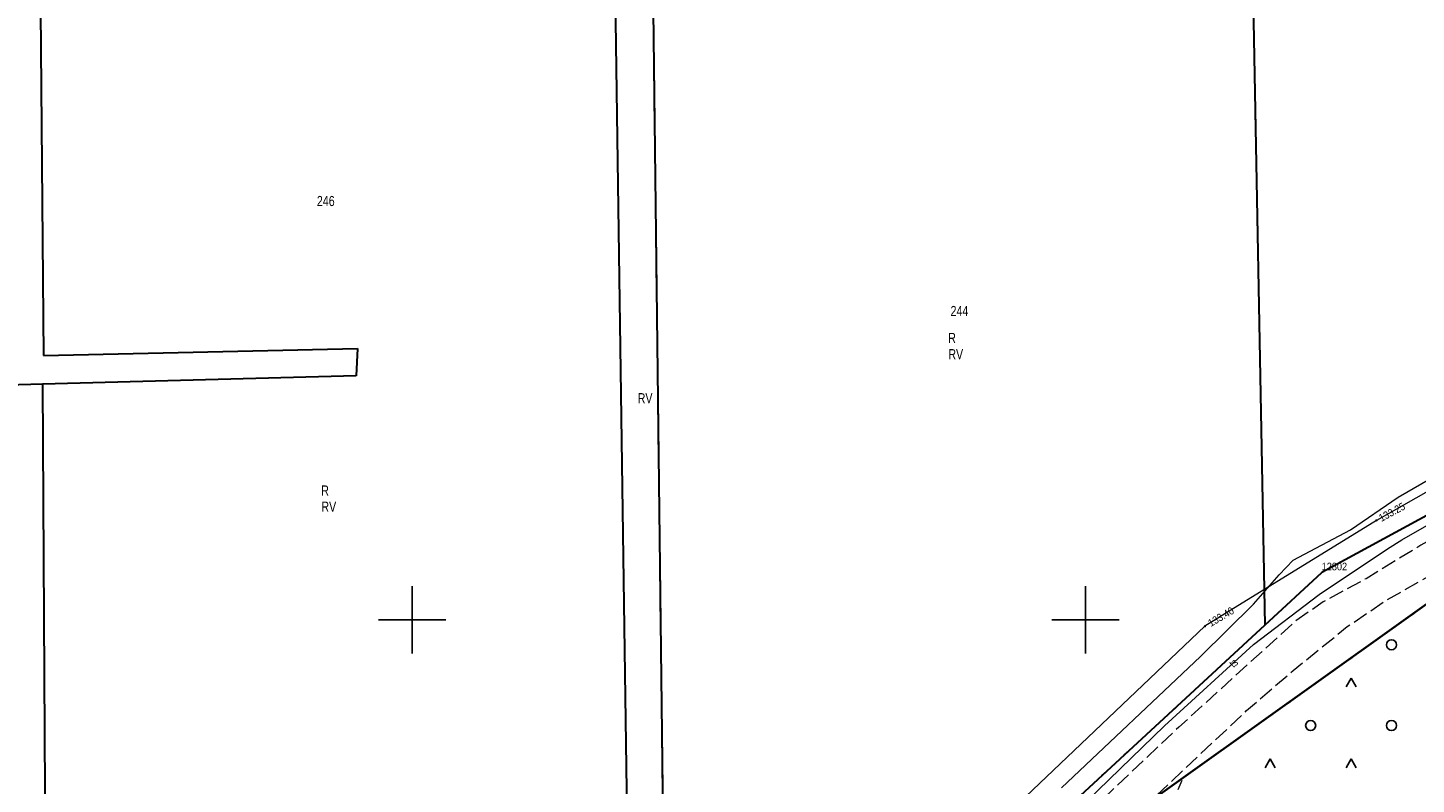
# Model space of a CAD drawing. Header units: metres. Extents: x 5548743 to 5556416, y 5707500 to 5714000.
# Tile 44 of 203: x 5551743 to 5551949, y 5711476 to 5711588. Entities that reach past the tile are written whole.
import ezdxf
from ezdxf.enums import TextEntityAlignment as Align

# ---------------------------------------------------------------- set-up
doc = ezdxf.new("R2010")
doc.units = ezdxf.units.M
doc.header["$MEASUREMENT"] = 0
for name, pattern in [('1.5_0.75', [2.25, 1.5, -0.75]), ('2.25_0.75', [3, 2.25, -0.75]), ('219-1000', [0])]:
    doc.linetypes.add(name, pattern=pattern)
doc.layers.get('0').update_dxf_attribs({"color": 2, "linetype": 'CONTINUOUS', "lineweight": 5})
for name, color, linetype in [('203-punkt graniczny-Atr104', 7, 'CONTINUOUS'), ('209-oznaczenie konturu klasyfikacyjnego', 7, 'CONTINUOUS'), ('210-oznaczenie konturu użytku gruntowego', 7, 'CONTINUOUS'), ('211-numer działki ewidencyjnej', 7, 'CONTINUOUS'), ('216-obręb ewidencyjny', 7, 'CONTINUOUS'), ('217-kontur klasyfikacyjny', 7, 'CONTINUOUS'), ('218-kontur użytku gruntowego', 7, 'CONTINUOUS'), ('219-działka ewidencyjna', 7, 'CONTINUOUS'), ('jezdnia', 7, 'CONTINUOUS'), ('przewód kanalizacyjny', 7, 'CONTINUOUS'), ('przewód telekomunikacyjny podziemny', 7, 'CONTINUOUS'), ('przewód telekomunikacyjny podziemny-Atr1', 7, 'CONTINUOUS'), ('rzedna', 7, 'CONTINUOUS'), ('rzedna-Atr2', 7, 'CONTINUOUS'), ('teren zalesiony', 7, 'CONTINUOUS'), ('Wstawianie ramki sekcyjnej z opisem', 7, 'CONTINUOUS')]:
    doc.layers.add(name, color=color, linetype=linetype)
doc.styles.get("Standard").update_dxf_attribs({"font": 'Working1250', "width": 0.75})

# ---------------------------------------------------------------- blocks, each defined once
blk = doc.blocks.new('OTZK3')
at = {"color": 0, "linetype": 'Continuous'}
for p, q in [((-0.75, -0.433), (0, 0.866)), ((0, 0.866), (0.75, -0.433))]:
    blk.add_line(p, q, dxfattribs=at)
blk = doc.blocks.new('OTZK1')
at = {"color": 0, "linetype": 'Continuous'}
blk.add_circle((0, 0), 0.75, dxfattribs=at)
blk = doc.blocks.new('PW01')
at = {"linetype": 'Continuous', "lineweight": 13}
h = blk.add_hatch(color=0, dxfattribs=at)
edge = h.paths.add_edge_path()
edge.add_arc((0, 0), 0.18, 0, 360)
blk = doc.blocks.new('RAMKA1000K')
at = {"color": 0}
for p, q in [((595, 500), (605, 500)), ((600, 495), (600, 500)), ((695, 500), (705, 500)), ((700, 495), (700, 500)), ((600, 0), (600, 5)), ((700, 0), (700, 5)), ((595, 0), (605, 0)), ((695, 0), (705, 0))]:
    blk.add_line(p, q, dxfattribs=at)

msp = doc.modelspace()

# ---------------------------------------------------------------- linework, layer by layer
at = {"layer": '216-obręb ewidencyjny', "color": 4, "linetype": 'Continuous', "lineweight": 35, "flags": 128}
for points in [[(5551788.66, 5710987.51), (5551802.24, 5711129.93), (5551831.94, 5711232.47), (5551862.61, 5711261.35), (5551872.89, 5711270.89), (5551886.05, 5711286.29), (5551892.76, 5711290.25), (5551897.77, 5711289.86), (5551883.27, 5711298.11), (5551772.64, 5711346.55), (5551803.77, 5711375.52), (5551811.47, 5711382.69), (5551905.37, 5711470.06), (5551955.7, 5711505.94), (5552039.74, 5711552.34), (5552164.86, 5711578.01), (5552188.96, 5711591.55), (5552206.34, 5711605.86), (5552242.43, 5711655.77), (5552341.22, 5711740), (5552386.72, 5711777.83), (5552390.76, 5711790.34), (5552430.77, 5711812.79), (5552196.55, 5711872.33)], [(5552528.77, 5711746.49), (5552386.72, 5711777.83), (5552341.22, 5711740), (5552242.43, 5711655.77), (5552206.34, 5711605.86), (5552188.96, 5711591.55), (5552164.86, 5711578.01), (5552039.74, 5711552.34), (5551955.7, 5711505.94), (5551905.37, 5711470.06), (5551811.47, 5711382.69), (5551803.77, 5711375.52), (5551772.64, 5711346.55), (5551883.27, 5711298.11), (5551897.77, 5711289.86), (5551892.76, 5711290.25), (5551886.05, 5711286.29), (5551872.89, 5711270.89), (5551862.61, 5711261.35), (5551831.94, 5711232.47), (5551802.24, 5711129.93), (5551788.66, 5710987.51)]]:
    msp.add_lwpolyline(points, dxfattribs=at)
at = {"layer": '217-kontur klasyfikacyjny', "color": 3, "linetype": '1.5_0.75', "lineweight": 18, "flags": 128}
for points in [[(5551743.87, 5711700), (5551745.27, 5711539.27)], [(5551829, 5711672.91), (5551832.74, 5711412.5)], [(5551832.74, 5711412.5), (5551829, 5711672.91)], [(5551834.8, 5711673), (5551837.87, 5711417.24)], [(5551837.87, 5711417.24), (5551834.8, 5711673)], [(5551926.63, 5711499.24), (5551924.6, 5711607.37)], [(5551745.27, 5711539.27), (5551791.86, 5711540.29)], [(5551791.86, 5711540.29), (5551791.7, 5711536.25)], [(5551791.7, 5711536.25), (5551745.12, 5711535)], [(5551745.12, 5711535), (5551731.04, 5711534.62)], [(5551746.18, 5711345.01), (5551745.12, 5711535)], [(5551745.12, 5711535), (5551746.18, 5711345.01)], [(5551837.87, 5711417.24), (5551926.63, 5711499.24)]]:
    msp.add_lwpolyline(points, dxfattribs=at)
at = {"layer": '218-kontur użytku gruntowego', "color": 70, "linetype": '1.5_0.75', "lineweight": 18, "flags": 128}
for points in [[(5551828.59, 5711701.32), (5551832.74, 5711412.5)], [(5551832.74, 5711412.5), (5551828.59, 5711701.32)], [(5551743.87, 5711700), (5551745.27, 5711539.27)], [(5551837.87, 5711417.24), (5551834.8, 5711673)], [(5551834.8, 5711673), (5551837.87, 5711417.24)], [(5551926.63, 5711499.24), (5551924.6, 5711607.37)], [(5552044.56, 5711566.47), (5551935.07, 5711507.03)], [(5551745.27, 5711539.27), (5551791.86, 5711540.29)], [(5551791.86, 5711540.29), (5551791.7, 5711536.25)], [(5551791.7, 5711536.25), (5551745.12, 5711535)], [(5551745.12, 5711535), (5551731.04, 5711534.62)], [(5551746.18, 5711345.01), (5551745.12, 5711535)], [(5551745.12, 5711535), (5551746.18, 5711345.01)], [(5551935.07, 5711507.03), (5551926.63, 5711499.24)], [(5551905.37, 5711470.06), (5551955.7, 5711505.94)], [(5551955.7, 5711505.94), (5551905.37, 5711470.06)], [(5551837.87, 5711417.24), (5551926.63, 5711499.24)], [(5551926.63, 5711499.24), (5551837.87, 5711417.24)]]:
    msp.add_lwpolyline(points, dxfattribs=at)
at = {"layer": '219-działka ewidencyjna', "color": 94, "linetype": '219-1000', "lineweight": 30, "flags": 128}
for points in [[(5551827.48, 5711779.11), (5551832.74, 5711412.5)], [(5551743.2, 5711778), (5551745.27, 5711539.27)], [(5551834.8, 5711673), (5551837.87, 5711417.24)], [(5551924.6, 5711607.37), (5551926.63, 5711499.24)], [(5552044.56, 5711566.47), (5551935.07, 5711507.03)], [(5551745.27, 5711539.27), (5551791.86, 5711540.29)], [(5551791.86, 5711540.29), (5551791.7, 5711536.25)], [(5551791.7, 5711536.25), (5551745.12, 5711535)], [(5551745.12, 5711535), (5551731.04, 5711534.62)], [(5551745.12, 5711535), (5551746.18, 5711345.01)], [(5551926.63, 5711499.24), (5551935.07, 5711507.03)], [(5551955.7, 5711505.94), (5551905.37, 5711470.06)], [(5551926.63, 5711499.24), (5551837.87, 5711417.24)]]:
    msp.add_lwpolyline(points, dxfattribs=at)
at = {"layer": 'jezdnia', "color": 252, "linetype": '2.25_0.75', "lineweight": 18, "flags": 128}
msp.add_lwpolyline([(5551583.96, 5711391.49), (5551583.47, 5711386.8), (5551603.84, 5711384.02), (5551620.25, 5711381.14), (5551624.88, 5711380.41), (5551625.4, 5711379.68), (5551633.47, 5711377.73), (5551657.63, 5711371.29), (5551670.88, 5711366.71), (5551686.36, 5711359.46), (5551708.22, 5711348.62), (5551722.95, 5711340.89), (5551727.18, 5711339.32), (5551731.27, 5711338.24), (5551734.43, 5711337.43), (5551738.91, 5711337.13), (5551747.14, 5711337.54), (5551752.95, 5711338.25), (5551769.3, 5711343.77), (5551772.6, 5711347.23), (5551803.77, 5711375.52), (5551811.47, 5711382.69), (5551811.61, 5711382.81), (5551816.59, 5711387.44), (5551905.37, 5711470.06), (5551909.71, 5711473.15), (5551923.92, 5711486.54), (5551930.82, 5711492.48), (5551938.87, 5711499.01), (5551944.67, 5711502.93), (5551965.31, 5711514.64), (5551981.54, 5711523.95), (5552001.63, 5711534.18), (5552041.68, 5711554.65), (5552048.8, 5711557.85), (5552057.1, 5711560.04), (5552064.15, 5711562.19), (5552079.95, 5711565.02), (5552085.93, 5711565.96), (5552085.44, 5711571.33), (5552074.18, 5711569.3), (5552061.93, 5711567.03), (5552054.47, 5711565.02), (5552051.07, 5711563.88), (5552045.7, 5711561.76), (5552027.78, 5711553.43), (5552008.24, 5711543.85), (5551987.35, 5711532.06), (5551949.78, 5711511.09), (5551941.65, 5711506.12), (5551935.29, 5711502.67), (5551931.19, 5711499.84), (5551913.85, 5711484.09), (5551898.07, 5711469.13), (5551883.03, 5711455.03), (5551878.74, 5711450.78), (5551859.98, 5711433.7), (5551837.54, 5711412.74), (5551834.18, 5711410.09), (5551813.41, 5711390.56), (5551790.58, 5711368.47), (5551780.69, 5711359.23), (5551765.92, 5711348.44), (5551754.88, 5711343.98), (5551745.52, 5711341.77), (5551738.49, 5711341.89), (5551732.39, 5711343.46), (5551724.95, 5711345.97), (5551690.78, 5711362.5), (5551678.92, 5711368.08), (5551664.88, 5711374.38), (5551654.31, 5711377.45), (5551630.49, 5711383.8), (5551603.84, 5711388.45), (5551592.37, 5711390.03)], close=True, dxfattribs=at)
at = {"layer": 'przewód kanalizacyjny', "color": 34, "linetype": 'Continuous', "lineweight": 18, "flags": 128}
msp.add_lwpolyline([(5551962.9, 5711525.95), (5551943.2, 5711514.78), (5551917.73, 5711499.07), (5551876.83, 5711460.15), (5551833.57, 5711418.56), (5551792.93, 5711379.16), (5551774.01, 5711361.47), (5551764.56, 5711355.03), (5551753.59, 5711350.56), (5551745.13, 5711349.34), (5551736.57, 5711347.24), (5551729.59, 5711348.7), (5551722.02, 5711352.06), (5551664.97, 5711378.79), (5551663.8, 5711381.13), (5551663.34, 5711384.92), (5551663.88, 5711444.37), (5551664.21, 5711498.23), (5551663.93, 5711576.55), (5551665.4, 5711627.79)], dxfattribs=at)
at = {"layer": 'przewód telekomunikacyjny podziemny', "color": 30, "linetype": 'Continuous', "lineweight": 18, "flags": 128}
for points in [[(5551896.44, 5711475.06), (5551917.05, 5711494.57), (5551924.92, 5711502.36), (5551928.75, 5711506.72), (5551930.82, 5711508.89), (5551939.34, 5711513.38), (5551946.4, 5711518.23), (5551963.3, 5711528)], [(5551740.96, 5711343.6), (5551746.97, 5711343.73), (5551752.4, 5711344.71), (5551759.43, 5711347.08), (5551766.92, 5711350.69), (5551768.15, 5711351.72), (5551776.78, 5711357.82), (5551784.63, 5711364.57), (5551795.59, 5711374.78), (5551809.67, 5711388.15), (5551822.45, 5711400.33), (5551835.14, 5711412.15), (5551846.54, 5711422.53), (5551857.66, 5711432.9), (5551867.4, 5711441.98), (5551879.67, 5711453.45), (5551886.76, 5711460.28), (5551898.53, 5711471.53), (5551911.71, 5711484.27), (5551924.96, 5711496.33), (5551934.68, 5711503.78), (5551944.86, 5711510.54), (5551946.97, 5711511.89), (5551956.82, 5711517.55)]]:
    msp.add_lwpolyline(points, dxfattribs=at)
at = {"layer": 'teren zalesiony', "color": 3, "linetype": '1.5_0.75', "lineweight": 18, "flags": 128}
msp.add_lwpolyline([(5551886.34, 5711407.23), (5551929.98, 5711421.95), (5552035.22, 5711518.73), (5552038.45, 5711539.03), (5552041.42, 5711550.36), (5552029.38, 5711545.47), (5552013.28, 5711537.73), (5551955.7, 5711505.94), (5551914.49, 5711476.56), (5551903.47, 5711451.02), (5551896.47, 5711432.7), (5551891.55, 5711420.26)], close=True, dxfattribs=at)

# ---------------------------------------------------------------- block references
at = {"layer": 'rzedna', "color": 34, "linetype": 'Continuous', "lineweight": 18}
for p in [(5551943.2, 5711514.78), (5551917.73, 5711499.07)]:
    msp.add_blockref('PW01', p, dxfattribs=at)
at = {"layer": 'teren zalesiony', "color": 3, "linetype": 'Continuous', "lineweight": 18}
for name, p in [('OTZK1', (5551945.426, 5711496.316)), ('OTZK3', (5551939.426, 5711490.496)), ('OTZK1', (5551933.426, 5711484.316)), ('OTZK1', (5551945.426, 5711484.316)), ('OTZK3', (5551927.426, 5711478.496)), ('OTZK3', (5551939.426, 5711478.496))]:
    msp.add_blockref(name, p, dxfattribs=at)
at = {"layer": 'Wstawianie ramki sekcyjnej z opisem', "color": 8, "linetype": 'Continuous', "lineweight": 5}
for p in [(5551200, 5711500), (5551200, 5711500), (5551200, 5711500), (5551200, 5711500), (5551200, 5711000), (5551200, 5711000), (5551200, 5711000), (5551200, 5711000)]:
    msp.add_blockref('RAMKA1000K', p, dxfattribs=at)

# ---------------------------------------------------------------- texts
at = {"layer": '203-punkt graniczny-Atr104', "color": 252, "width": 0.9}
msp.add_text('12802', height=1.125, dxfattribs=at).set_placement((5551935.07, 5711507.03), align=Align.BOTTOM_LEFT)
at = {"layer": '209-oznaczenie konturu klasyfikacyjnego', "color": 70, "linetype": 'Continuous', "lineweight": 18, "width": 0.79}
for p in [(5551879.62, 5711540.21), (5551833.49, 5711533.67), (5551786.52, 5711517.56)]:
    msp.add_text('RV', height=1.5, dxfattribs=at).set_placement(p, align=Align.TOP_LEFT)
at = {"layer": '210-oznaczenie konturu użytku gruntowego', "color": 70, "linetype": 'Continuous', "lineweight": 18, "width": 0.79}
for p in [(5551879.6, 5711541.11), (5551786.5, 5711518.46)]:
    msp.add_text('R', height=1.5, dxfattribs=at).set_placement(p)
at = {"layer": '211-numer działki ewidencyjnej', "color": 94, "linetype": 'Continuous', "lineweight": 30, "width": 0.79}
for s, p in [('246', (5551785.85, 5711561.45)), ('244', (5551879.95, 5711545.12))]:
    msp.add_text(s, height=1.5, dxfattribs=at).set_placement(p)
at = {"layer": 'przewód telekomunikacyjny podziemny-Atr1', "color": 30, "width": 0.9}
msp.add_text('ts', height=1.125, rotation=42.308, dxfattribs=at).set_placement((5551921.59, 5711493.26), align=Align.MIDDLE_LEFT)
at = {"layer": 'rzedna-Atr2', "color": 34, "width": 0.9}
for s, rotation, p in [('133.25', 28.263, (5551943.67, 5711515.04)), ('133.40', 30.352, (5551918.32, 5711499.43))]:
    msp.add_text(s, height=1.125, rotation=rotation, dxfattribs=at).set_placement(p, align=Align.MIDDLE_LEFT)

doc.saveas('drawing.dxf')
